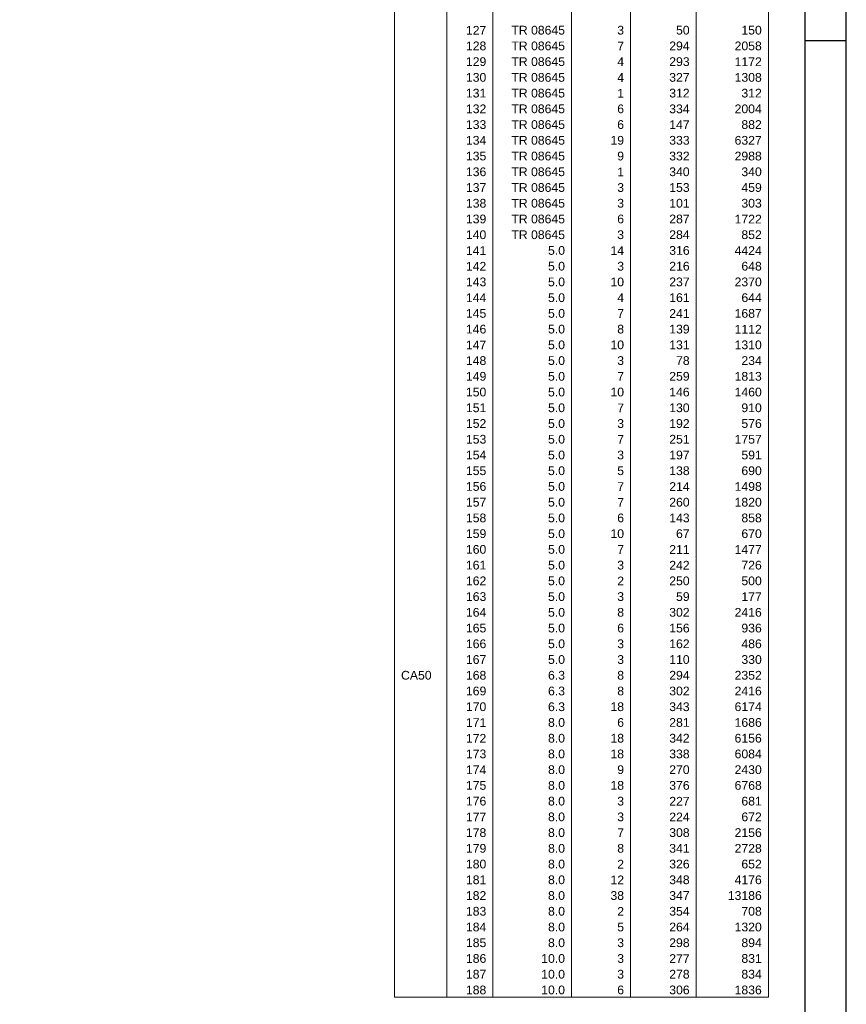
# Model space of a CAD drawing. Header units: millimetres. Extents: x 0 to 119, y 0 to 84.
# Tile 22 of 23: x 99 to 119, y 36 to 60. Entities that reach past the tile are written whole.
import ezdxf

# ---------------------------------------------------------------- set-up
doc = ezdxf.new("R2010")
doc.units = ezdxf.units.MM
doc.header["$MEASUREMENT"] = 0
doc.linetypes.add('NULL', pattern=[0])
doc.layers.add('DT-Relação do aço', color=9, linetype='Continuous', lineweight=5)
doc.layers.add('SEDUC_MARF', color=1, linetype='Continuous')
doc.layers.add('SEDUC_MARGG', color=7, linetype='Continuous')
doc.styles.add('Arial', font='txt')

msp = doc.modelspace()

# ---------------------------------------------------------------- linework, layer by layer
at = {"layer": 'DT-Relação do aço', "linetype": 'Continuous'}
for p, q in [((107.9573, 72.4322), (107.9573, 36.2144)), ((109.2281, 72.4322), (109.2281, 36.2144)), ((110.3401, 72.4322), (110.3401, 36.2144)), ((112.2463, 72.4322), (112.2463, 36.2144)), ((113.6759, 72.4322), (113.6759, 36.2144)), ((115.2644, 72.4322), (115.2644, 36.2144)), ((117.0118, 72.4322), (117.0118, 36.2144)), ((107.9573, 36.2144), (117.0118, 36.2144))]:
    msp.add_line(p, q, dxfattribs=at)
at = {"layer": 'SEDUC_MARF'}
msp.add_line((117.9, 59.4), (118.9, 59.4), dxfattribs=at)
msp.add_lwpolyline([(118.9, 84.1), (0, 84.1), (0, 0), (118.9, 0)], close=True, dxfattribs=at)
at = {"layer": 'SEDUC_MARGG'}
msp.add_lwpolyline([(2.5, 1), (117.9, 1), (117.9, 83.1), (2.5, 83.1), (2.5, 1)], dxfattribs=at)

# ---------------------------------------------------------------- texts
at = {"layer": 'DT-Relação do aço', "color": 7, "linetype": 'NULL', "char_height": 0.2118, "line_spacing_factor": 0.9, "style": 'Arial'}
for s, insert, width, attachment_point in [('127', (110.1812, 59.54), 0.967705, 9), ('TR 08645', (112.0874, 59.54), 2.547129, 9), ('3', (113.5171, 59.54), 0.322568, 9), ('50', (115.1056, 59.54), 0.645137, 9), ('150', (116.8529, 59.54), 0.967705, 9), ('128', (110.1812, 59.1587), 0.967705, 9), ('TR 08645', (112.0874, 59.1587), 2.547129, 9), ('7', (113.5171, 59.1587), 0.322568, 9), ('294', (115.1056, 59.1587), 0.967705, 9), ('2058', (116.8529, 59.1587), 1.290273, 9), ('129', (110.1812, 58.7775), 0.967705, 9), ('TR 08645', (112.0874, 58.7775), 2.547129, 9), ('4', (113.5171, 58.7775), 0.322568, 9), ('293', (115.1056, 58.7775), 0.967705, 9), ('1172', (116.8529, 58.7775), 1.290273, 9), ('130', (110.1812, 58.3962), 0.967705, 9), ('TR 08645', (112.0874, 58.3962), 2.547129, 9), ('4', (113.5171, 58.3962), 0.322568, 9), ('327', (115.1056, 58.3962), 0.967705, 9), ('1308', (116.8529, 58.3962), 1.290273, 9), ('131', (110.1812, 58.015), 0.967705, 9), ('TR 08645', (112.0874, 58.015), 2.547129, 9), ('1', (113.5171, 58.015), 0.322568, 9), ('312', (115.1056, 58.015), 0.967705, 9), ('312', (116.8529, 58.015), 0.967705, 9), ('132', (110.1812, 57.6338), 0.967705, 9), ('TR 08645', (112.0874, 57.6338), 2.547129, 9), ('6', (113.5171, 57.6338), 0.322568, 9), ('334', (115.1056, 57.6338), 0.967705, 9), ('2004', (116.8529, 57.6338), 1.290273, 9), ('133', (110.1812, 57.2525), 0.967705, 9), ('TR 08645', (112.0874, 57.2525), 2.547129, 9), ('6', (113.5171, 57.2525), 0.322568, 9), ('147', (115.1056, 57.2525), 0.967705, 9), ('882', (116.8529, 57.2525), 0.967705, 9), ('134', (110.1812, 56.8713), 0.967705, 9), ('TR 08645', (112.0874, 56.8713), 2.547129, 9), ('19', (113.5171, 56.8713), 0.645137, 9), ('333', (115.1056, 56.8713), 0.967705, 9), ('6327', (116.8529, 56.8713), 1.290273, 9), ('135', (110.1812, 56.49), 0.967705, 9), ('TR 08645', (112.0874, 56.49), 2.547129, 9), ('9', (113.5171, 56.49), 0.322568, 9), ('332', (115.1056, 56.49), 0.967705, 9), ('2988', (116.8529, 56.49), 1.290273, 9), ('136', (110.1812, 56.1088), 0.967705, 9), ('TR 08645', (112.0874, 56.1088), 2.547129, 9), ('1', (113.5171, 56.1088), 0.322568, 9), ('340', (115.1056, 56.1088), 0.967705, 9), ('340', (116.8529, 56.1088), 0.967705, 9), ('137', (110.1812, 55.7276), 0.967705, 9), ('TR 08645', (112.0874, 55.7276), 2.547129, 9), ('3', (113.5171, 55.7276), 0.322568, 9), ('153', (115.1056, 55.7276), 0.967705, 9), ('459', (116.8529, 55.7276), 0.967705, 9), ('138', (110.1812, 55.3463), 0.967705, 9), ('TR 08645', (112.0874, 55.3463), 2.547129, 9), ('3', (113.5171, 55.3463), 0.322568, 9), ('101', (115.1056, 55.3463), 0.967705, 9), ('303', (116.8529, 55.3463), 0.967705, 9), ('139', (110.1812, 54.9651), 0.967705, 9), ('TR 08645', (112.0874, 54.9651), 2.547129, 9), ('6', (113.5171, 54.9651), 0.322568, 9), ('287', (115.1056, 54.9651), 0.967705, 9), ('1722', (116.8529, 54.9651), 1.290273, 9), ('140', (110.1812, 54.5838), 0.967705, 9), ('TR 08645', (112.0874, 54.5838), 2.547129, 9), ('3', (113.5171, 54.5838), 0.322568, 9), ('284', (115.1056, 54.5838), 0.967705, 9), ('852', (116.8529, 54.5838), 0.967705, 9), ('141', (110.1812, 54.2026), 0.967705, 9), ('5.0', (112.0874, 54.2026), 0.806279, 9), ('14', (113.5171, 54.2026), 0.645137, 9), ('316', (115.1056, 54.2026), 0.967705, 9), ('4424', (116.8529, 54.2026), 1.290273, 9), ('142', (110.1812, 53.8214), 0.967705, 9), ('5.0', (112.0874, 53.8214), 0.806279, 9), ('3', (113.5171, 53.8214), 0.322568, 9), ('216', (115.1056, 53.8214), 0.967705, 9), ('648', (116.8529, 53.8214), 0.967705, 9), ('143', (110.1812, 53.4401), 0.967705, 9), ('5.0', (112.0874, 53.4401), 0.806279, 9), ('10', (113.5171, 53.4401), 0.645137, 9), ('237', (115.1056, 53.4401), 0.967705, 9), ('2370', (116.8529, 53.4401), 1.290273, 9), ('144', (110.1812, 53.0589), 0.967705, 9), ('5.0', (112.0874, 53.0589), 0.806279, 9), ('4', (113.5171, 53.0589), 0.322568, 9), ('161', (115.1056, 53.0589), 0.967705, 9), ('644', (116.8529, 53.0589), 0.967705, 9), ('145', (110.1812, 52.6776), 0.967705, 9), ('5.0', (112.0874, 52.6776), 0.806279, 9), ('7', (113.5171, 52.6776), 0.322568, 9), ('241', (115.1056, 52.6776), 0.967705, 9), ('1687', (116.8529, 52.6776), 1.290273, 9), ('146', (110.1812, 52.2964), 0.967705, 9), ('5.0', (112.0874, 52.2964), 0.806279, 9), ('8', (113.5171, 52.2964), 0.322568, 9), ('139', (115.1056, 52.2964), 0.967705, 9), ('1112', (116.8529, 52.2964), 1.290273, 9), ('147', (110.1812, 51.9152), 0.967705, 9), ('5.0', (112.0874, 51.9152), 0.806279, 9), ('10', (113.5171, 51.9152), 0.645137, 9), ('131', (115.1056, 51.9152), 0.967705, 9), ('1310', (116.8529, 51.9152), 1.290273, 9), ('148', (110.1812, 51.5339), 0.967705, 9), ('5.0', (112.0874, 51.5339), 0.806279, 9), ('3', (113.5171, 51.5339), 0.322568, 9), ('78', (115.1056, 51.5339), 0.645137, 9), ('234', (116.8529, 51.5339), 0.967705, 9), ('149', (110.1812, 51.1527), 0.967705, 9), ('5.0', (112.0874, 51.1527), 0.806279, 9), ('7', (113.5171, 51.1527), 0.322568, 9), ('259', (115.1056, 51.1527), 0.967705, 9), ('1813', (116.8529, 51.1527), 1.290273, 9), ('150', (110.1812, 50.7714), 0.967705, 9), ('5.0', (112.0874, 50.7714), 0.806279, 9), ('10', (113.5171, 50.7714), 0.645137, 9), ('146', (115.1056, 50.7714), 0.967705, 9), ('1460', (116.8529, 50.7714), 1.290273, 9), ('151', (110.1812, 50.3902), 0.967705, 9), ('5.0', (112.0874, 50.3902), 0.806279, 9), ('7', (113.5171, 50.3902), 0.322568, 9), ('130', (115.1056, 50.3902), 0.967705, 9), ('910', (116.8529, 50.3902), 0.967705, 9), ('152', (110.1812, 50.009), 0.967705, 9), ('5.0', (112.0874, 50.009), 0.806279, 9), ('3', (113.5171, 50.009), 0.322568, 9), ('192', (115.1056, 50.009), 0.967705, 9), ('576', (116.8529, 50.009), 0.967705, 9), ('153', (110.1812, 49.6277), 0.967705, 9), ('5.0', (112.0874, 49.6277), 0.806279, 9), ('7', (113.5171, 49.6277), 0.322568, 9), ('251', (115.1056, 49.6277), 0.967705, 9), ('1757', (116.8529, 49.6277), 1.290273, 9), ('154', (110.1812, 49.2465), 0.967705, 9), ('5.0', (112.0874, 49.2465), 0.806279, 9), ('3', (113.5171, 49.2465), 0.322568, 9), ('197', (115.1056, 49.2465), 0.967705, 9), ('591', (116.8529, 49.2465), 0.967705, 9), ('5.0', (112.0874, 48.8652), 0.806279, 9), ('138', (115.1056, 48.8652), 0.967705, 9), ('690', (116.8529, 48.8652), 0.967705, 9), ('155', (110.1812, 48.8652), 0.967705, 9), ('5', (113.5171, 48.8652), 0.322568, 9), ('156', (110.1812, 48.484), 0.967705, 9), ('5.0', (112.0874, 48.484), 0.806279, 9), ('7', (113.5171, 48.484), 0.322568, 9), ('214', (115.1056, 48.484), 0.967705, 9), ('1498', (116.8529, 48.484), 1.290273, 9), ('157', (110.1812, 48.1028), 0.967705, 9), ('5.0', (112.0874, 48.1028), 0.806279, 9), ('7', (113.5171, 48.1028), 0.322568, 9), ('260', (115.1056, 48.1028), 0.967705, 9), ('1820', (116.8529, 48.1028), 1.290273, 9), ('158', (110.1812, 47.7215), 0.967705, 9), ('5.0', (112.0874, 47.7215), 0.806279, 9), ('6', (113.5171, 47.7215), 0.322568, 9), ('143', (115.1056, 47.7215), 0.967705, 9), ('858', (116.8529, 47.7215), 0.967705, 9), ('159', (110.1812, 47.3403), 0.967705, 9), ('5.0', (112.0874, 47.3403), 0.806279, 9), ('10', (113.5171, 47.3403), 0.645137, 9), ('67', (115.1056, 47.3403), 0.645137, 9), ('670', (116.8529, 47.3403), 0.967705, 9), ('160', (110.1812, 46.959), 0.967705, 9), ('5.0', (112.0874, 46.959), 0.806279, 9), ('211', (115.1056, 46.959), 0.967705, 9), ('7', (113.5171, 46.959), 0.322568, 9), ('1477', (116.8529, 46.959), 1.290273, 9), ('161', (110.1812, 46.5778), 0.967705, 9), ('5.0', (112.0874, 46.5778), 0.806279, 9), ('3', (113.5171, 46.5778), 0.322568, 9), ('242', (115.1056, 46.5778), 0.967705, 9), ('726', (116.8529, 46.5778), 0.967705, 9), ('162', (110.1812, 46.1966), 0.967705, 9), ('5.0', (112.0874, 46.1966), 0.806279, 9), ('2', (113.5171, 46.1966), 0.322568, 9), ('250', (115.1056, 46.1966), 0.967705, 9), ('500', (116.8529, 46.1966), 0.967705, 9), ('163', (110.1812, 45.8153), 0.967705, 9), ('5.0', (112.0874, 45.8153), 0.806279, 9), ('3', (113.5171, 45.8153), 0.322568, 9), ('59', (115.1056, 45.8153), 0.645137, 9), ('177', (116.8529, 45.8153), 0.967705, 9), ('164', (110.1812, 45.4341), 0.967705, 9), ('5.0', (112.0874, 45.4341), 0.806279, 9), ('8', (113.5171, 45.4341), 0.322568, 9), ('302', (115.1056, 45.4341), 0.967705, 9), ('2416', (116.8529, 45.4341), 1.290273, 9), ('165', (110.1812, 45.0528), 0.967705, 9), ('5.0', (112.0874, 45.0528), 0.806279, 9), ('6', (113.5171, 45.0528), 0.322568, 9), ('156', (115.1056, 45.0528), 0.967705, 9), ('936', (116.8529, 45.0528), 0.967705, 9), ('166', (110.1812, 44.6716), 0.967705, 9), ('5.0', (112.0874, 44.6716), 0.806279, 9), ('3', (113.5171, 44.6716), 0.322568, 9), ('162', (115.1056, 44.6716), 0.967705, 9), ('486', (116.8529, 44.6716), 0.967705, 9), ('167', (110.1812, 44.2904), 0.967705, 9), ('5.0', (112.0874, 44.2904), 0.806279, 9), ('3', (113.5171, 44.2904), 0.322568, 9), ('110', (115.1056, 44.2904), 0.967705, 9), ('330', (116.8529, 44.2904), 0.967705, 9), ('CA50', (108.1162, 43.9091), 1.45085, 7), ('168', (110.1812, 43.9091), 0.967705, 9), ('6.3', (112.0874, 43.9091), 0.806279, 9), ('8', (113.5171, 43.9091), 0.322568, 9), ('294', (115.1056, 43.9091), 0.967705, 9), ('2352', (116.8529, 43.9091), 1.290273, 9), ('169', (110.1812, 43.5279), 0.967705, 9), ('6.3', (112.0874, 43.5279), 0.806279, 9), ('8', (113.5171, 43.5279), 0.322568, 9), ('302', (115.1056, 43.5279), 0.967705, 9), ('2416', (116.8529, 43.5279), 1.290273, 9), ('170', (110.1812, 43.1466), 0.967705, 9), ('6.3', (112.0874, 43.1466), 0.806279, 9), ('18', (113.5171, 43.1466), 0.645137, 9), ('343', (115.1056, 43.1466), 0.967705, 9), ('6174', (116.8529, 43.1466), 1.290273, 9), ('171', (110.1812, 42.7654), 0.967705, 9), ('8.0', (112.0874, 42.7654), 0.806279, 9), ('6', (113.5171, 42.7654), 0.322568, 9), ('281', (115.1056, 42.7654), 0.967705, 9), ('1686', (116.8529, 42.7654), 1.290273, 9), ('172', (110.1812, 42.3842), 0.967705, 9), ('8.0', (112.0874, 42.3842), 0.806279, 9), ('18', (113.5171, 42.3842), 0.645137, 9), ('342', (115.1056, 42.3842), 0.967705, 9), ('6156', (116.8529, 42.3842), 1.290273, 9), ('173', (110.1812, 42.0029), 0.967705, 9), ('8.0', (112.0874, 42.0029), 0.806279, 9), ('18', (113.5171, 42.0029), 0.645137, 9), ('338', (115.1056, 42.0029), 0.967705, 9), ('6084', (116.8529, 42.0029), 1.290273, 9), ('174', (110.1812, 41.6217), 0.967705, 9), ('8.0', (112.0874, 41.6217), 0.806279, 9), ('9', (113.5171, 41.6217), 0.322568, 9), ('270', (115.1056, 41.6217), 0.967705, 9), ('2430', (116.8529, 41.6217), 1.290273, 9), ('175', (110.1812, 41.2404), 0.967705, 9), ('8.0', (112.0874, 41.2404), 0.806279, 9), ('18', (113.5171, 41.2404), 0.645137, 9), ('376', (115.1056, 41.2404), 0.967705, 9), ('6768', (116.8529, 41.2404), 1.290273, 9), ('176', (110.1812, 40.8592), 0.967705, 9), ('8.0', (112.0874, 40.8592), 0.806279, 9), ('3', (113.5171, 40.8592), 0.322568, 9), ('227', (115.1056, 40.8592), 0.967705, 9), ('681', (116.8529, 40.8592), 0.967705, 9), ('177', (110.1812, 40.478), 0.967705, 9), ('8.0', (112.0874, 40.478), 0.806279, 9), ('3', (113.5171, 40.478), 0.322568, 9), ('224', (115.1056, 40.478), 0.967705, 9), ('672', (116.8529, 40.478), 0.967705, 9), ('178', (110.1812, 40.0967), 0.967705, 9), ('8.0', (112.0874, 40.0967), 0.806279, 9), ('7', (113.5171, 40.0967), 0.322568, 9), ('308', (115.1056, 40.0967), 0.967705, 9), ('2156', (116.8529, 40.0967), 1.290273, 9), ('179', (110.1812, 39.7155), 0.967705, 9), ('8.0', (112.0874, 39.7155), 0.806279, 9), ('8', (113.5171, 39.7155), 0.322568, 9), ('341', (115.1056, 39.7155), 0.967705, 9), ('2728', (116.8529, 39.7155), 1.290273, 9), ('180', (110.1812, 39.3342), 0.967705, 9), ('8.0', (112.0874, 39.3342), 0.806279, 9), ('2', (113.5171, 39.3342), 0.322568, 9), ('326', (115.1056, 39.3342), 0.967705, 9), ('652', (116.8529, 39.3342), 0.967705, 9), ('181', (110.1812, 38.953), 0.967705, 9), ('8.0', (112.0874, 38.953), 0.806279, 9), ('12', (113.5171, 38.953), 0.645137, 9), ('348', (115.1056, 38.953), 0.967705, 9), ('4176', (116.8529, 38.953), 1.290273, 9), ('182', (110.1812, 38.5718), 0.967705, 9), ('8.0', (112.0874, 38.5718), 0.806279, 9), ('38', (113.5171, 38.5718), 0.645137, 9), ('347', (115.1056, 38.5718), 0.967705, 9), ('13186', (116.8529, 38.5718), 1.612842, 9), ('183', (110.1812, 38.1905), 0.967705, 9), ('8.0', (112.0874, 38.1905), 0.806279, 9), ('2', (113.5171, 38.1905), 0.322568, 9), ('354', (115.1056, 38.1905), 0.967705, 9), ('708', (116.8529, 38.1905), 0.967705, 9), ('184', (110.1812, 37.8093), 0.967705, 9), ('8.0', (112.0874, 37.8093), 0.806279, 9), ('5', (113.5171, 37.8093), 0.322568, 9), ('264', (115.1056, 37.8093), 0.967705, 9), ('1320', (116.8529, 37.8093), 1.290273, 9), ('185', (110.1812, 37.428), 0.967705, 9), ('8.0', (112.0874, 37.428), 0.806279, 9), ('3', (113.5171, 37.428), 0.322568, 9), ('298', (115.1056, 37.428), 0.967705, 9), ('894', (116.8529, 37.428), 0.967705, 9), ('186', (110.1812, 37.0468), 0.967705, 9), ('10.0', (112.0874, 37.0468), 1.128848, 9), ('3', (113.5171, 37.0468), 0.322568, 9), ('277', (115.1056, 37.0468), 0.967705, 9), ('831', (116.8529, 37.0468), 0.967705, 9), ('187', (110.1812, 36.6656), 0.967705, 9), ('10.0', (112.0874, 36.6656), 1.128848, 9), ('3', (113.5171, 36.6656), 0.322568, 9), ('278', (115.1056, 36.6656), 0.967705, 9), ('834', (116.8529, 36.6656), 0.967705, 9), ('188', (110.1812, 36.2843), 0.967705, 9), ('10.0', (112.0874, 36.2843), 1.128848, 9), ('6', (113.5171, 36.2843), 0.322568, 9), ('306', (115.1056, 36.2843), 0.967705, 9), ('1836', (116.8529, 36.2843), 1.290273, 9)]:
    msp.add_mtext(s, dxfattribs=dict(at, insert=insert, width=width, attachment_point=attachment_point))

doc.saveas('drawing.dxf')
